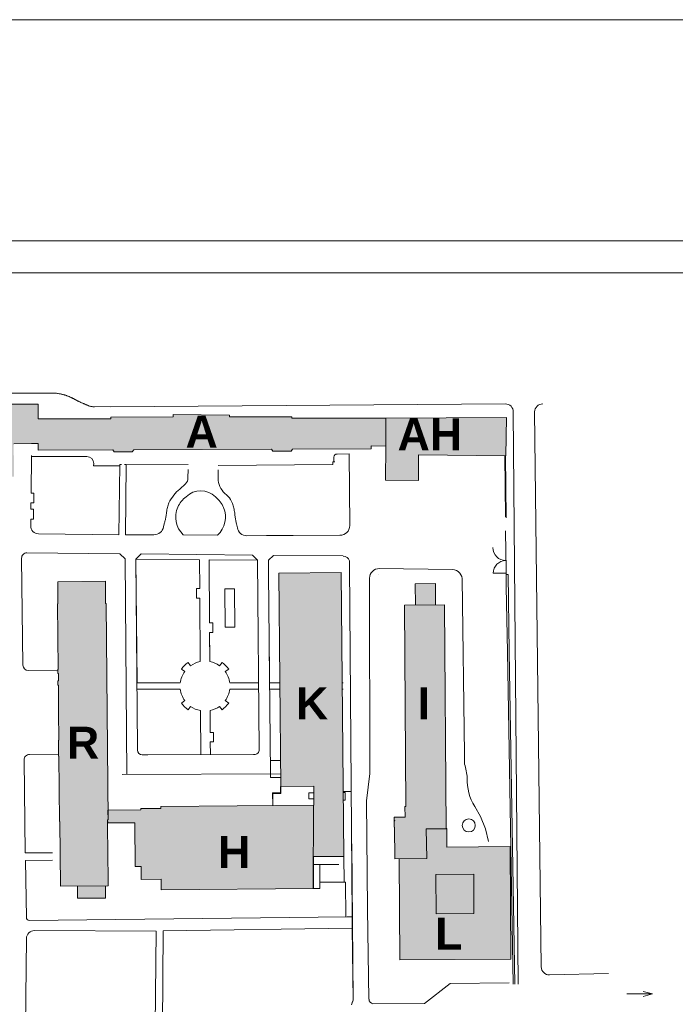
# Model space of a CAD drawing. Header units: metres. Extents: x -15 to 143, y -45 to 47.
# Tile 17 of 41: x 50.76 to 54.86, y 28.93 to 35.09. Entities that reach past the tile are written whole.
import ezdxf

# ---------------------------------------------------------------- set-up
doc = ezdxf.new("R2010")
doc.units = ezdxf.units.M
doc.header["$LTSCALE"] = 0.0125
doc.linetypes.add('STRICHLINIE2', pattern=[0.375, 0.25, -0.125])
doc.layers.add('A_VDK__6', color=4, linetype='STRICHLINIE2')
doc.layers.add('X_YYY_STF__8', color=7, linetype='Continuous')
doc.layers.add('LP_Ü_PLAN', color=7, linetype='Continuous', lineweight=0)
doc.styles.add('HausBez', font='arialbd.ttf')

# ---------------------------------------------------------------- blocks, each defined once
blk = doc.blocks.new('Ü_Plan_F')
at = {"layer": 'LP_Ü_PLAN', "lineweight": 0}
h = blk.add_hatch(color=9, dxfattribs=at)
h.dxf.hatch_style = 1
h.paths.add_polyline_path([(2.1492, 7.2111), (2.1481, 7.1003), (1.4711, 7.1017), (1.471, 7.0967), (1.434, 7.0968), (1.409, 7.0848), (1.4089, 7.0168), (1.4339, 7.0048), (1.4709, 7.0047), (1.4707, 6.9111), (1.8417, 6.911), (2.1036, 6.9104), (2.1036, 6.9164), (2.1553, 6.9163), (2.1556, 6.9166), (2.1557, 6.9692), (2.4848, 6.9708), (2.5238, 6.971), (2.7038, 6.9713), (2.7058, 6.4823), (2.8358, 6.4828), (2.8358, 6.4895), (2.8358, 6.4908), (2.9428, 6.4917), (2.9429, 6.4667), (2.9826, 6.4268), (3.1566, 6.4275), (3.1961, 6.4673), (3.196, 6.4928), (3.303, 6.4932), (3.303, 6.4847), (3.433, 6.4853), (3.431, 6.9663), (3.592, 6.9669), (3.5929, 6.7619), (3.8418, 6.7629), (3.841, 6.9679), (3.952, 6.9689), (3.9927, 6.9688), (3.9926, 6.928), (4.4592, 6.9295), (4.4682, 6.9175), (4.5812, 6.918), (4.5902, 6.93), (5.4502, 6.9335), (5.4592, 6.9216), (5.5722, 6.922), (5.5812, 6.9341), (6.0722, 6.9361), (6.0721, 6.9541), (6.1642, 6.9537), (6.1648, 7.1273), (5.577, 7.1272), (5.577, 7.1372), (5.187, 7.1362), (5.187, 7.1462), (4.836, 7.15), (4.836, 7.1354), (4.446, 7.1345), (4.446, 7.1245), (3.993, 7.1234), (3.9928, 7.2159), (3.7638, 7.2149), (3.7638, 7.2249), (3.5328, 7.2243), (3.5328, 7.2143), (3.3038, 7.2138), (3.304, 7.1358), (3.287, 7.1358), (3.2616, 7.1102), (3.2625, 6.7482), (3.2187, 6.7043), (3.1965, 6.7047), (3.1197, 6.7041), (3.1195, 6.7861), (3.0235, 6.7858), (3.0237, 6.7038), (2.9247, 6.7036), (2.8808, 6.7473), (2.8799, 7.1093), (2.8544, 7.1347), (2.8374, 7.1347), (2.8372, 7.2127), (2.6082, 7.2122), (2.6082, 7.2222), (2.3782, 7.2216), (2.3782, 7.2106)])
h = blk.add_hatch(color=9, dxfattribs=at)
h.dxf.hatch_style = 1
h.paths.add_polyline_path([(6.1652, 7.1273), (6.1648, 7.1269), (6.1642, 6.9537), (6.1619, 6.7413), (6.3673, 6.7391), (6.369, 6.8984), (6.9146, 6.8931), (6.9172, 7.133)])
h = blk.add_hatch(color=9, dxfattribs=at)
h.dxf.hatch_style = 1
h.paths.add_polyline_path([(5.8859, 6.1638), (5.4964, 6.1604), (5.5081, 4.8264), (5.7141, 4.8282), (5.7151, 4.7097), (5.7129, 4.7096), (5.7117, 4.39), (5.9019, 4.39)])
h = blk.add_hatch(color=9, dxfattribs=at)
h.dxf.hatch_style = 1
h.paths.add_polyline_path([(4.4305, 4.2071), (4.43, 4.2771), (4.4292, 4.3725), (4.4271, 4.6177), (4.4276, 4.6177), (4.4295, 4.6196), (4.429, 4.6788), (4.4179, 5.9707), (4.4145, 5.9706), (4.4134, 6.1086), (4.1164, 6.1062), (4.1163, 5.9682), (4.1135, 5.9682), (4.1186, 5.5588), (4.1181, 5.5588), (4.116, 5.5567), (4.1162, 5.5324), (4.1202, 5.5332), (4.1206, 5.486), (4.1166, 5.486), (4.1168, 5.46), (4.1194, 5.46), (4.1204, 5.3332), (4.1207, 5.295), (4.1222, 5.116), (4.1196, 5.116), (4.1204, 5.0156), (4.123, 5.0156), (4.1256, 4.6076), (4.129, 4.6076), (4.1324, 4.2046)])
h = blk.add_hatch(color=9, dxfattribs=at)
h.dxf.hatch_style = 1
h.paths.add_polyline_path([(6.3473, 6.0934), (6.3485, 5.9587), (6.2802, 5.9593), (6.2893, 4.7027), (6.2836, 4.7027), (6.2841, 4.6349), (6.2166, 4.6344), (6.217, 4.5718), (6.2186, 4.5718), (6.2201, 4.3756), (6.2471, 4.3758), (6.2516, 3.7438), (6.9458, 3.7488), (6.9407, 4.451), (6.5462, 4.4482), (6.5454, 4.5637), (6.5402, 4.5636), (6.5301, 5.9612), (6.4751, 5.9608), (6.4751, 6.0943)])
h = blk.add_hatch(dxfattribs=at)
h.set_pattern_fill('ANGLE', color=256)
h.set_pattern_definition([(0, (-23.2865, -4.218), (0, 6.985), [5.08, -1.905]), (90, (-23.2865, -4.218), (-6.985, 4e-16), [5.08, -1.905])])
h.paths.add_polyline_path([(5.7129, 4.7096), (4.759, 4.7016), (4.759, 4.6893), (4.636, 4.6884), (4.6352, 4.6876), (4.6352, 4.6805), (4.429, 4.6788), (4.4295, 4.6177), (4.4295, 4.5988), (4.5963, 4.6002), (4.5986, 4.3262), (4.6356, 4.3265), (4.6363, 4.2465), (4.7613, 4.2476), (4.7618, 4.1816), (5.711, 4.1896)])
h = blk.add_hatch(color=9, dxfattribs=at)
h.dxf.hatch_style = 1
h.paths.add_polyline_path([(5.711, 4.1896), (5.7129, 4.7096), (4.759, 4.7016), (4.759, 4.6893), (4.636, 4.6884), (4.6352, 4.6876), (4.6352, 4.6805), (4.429, 4.6788), (4.4295, 4.6177), (4.4295, 4.5988), (4.5963, 4.6002), (4.5986, 4.3262), (4.6356, 4.3265), (4.6363, 4.2465), (4.7613, 4.2476), (4.7618, 4.1816)])
h = blk.add_hatch(color=9, dxfattribs=at)
h.dxf.hatch_style = 1
h.paths.add_polyline_path([(4.2394, 4.2055), (4.2394, 4.1297), (4.4142, 4.1296), (4.4142, 4.207)])
at = {"layer": 'LP_Ü_PLAN', "color": 253, "lineweight": 0}
for p, q in [((4.0963, 7.2848), (1.4027, 7.2751)), ((4.0963, 7.2848), (4.1023, 7.284)), ((4.1023, 7.284), (4.108, 7.2833)), ((4.108, 7.2833), (4.1135, 7.2825)), ((4.1135, 7.2825), (4.1187, 7.2817)), ((4.1187, 7.2817), (4.1237, 7.2809)), ((4.1237, 7.2809), (4.1285, 7.2801)), ((4.1285, 7.2801), (4.133, 7.2793)), ((4.133, 7.2793), (4.1372, 7.2785)), ((4.1372, 7.2785), (4.1412, 7.2777)), ((4.1412, 7.2777), (4.145, 7.2768)), ((4.145, 7.2768), (4.1485, 7.276)), ((4.1485, 7.276), (4.1543, 7.2744)), ((4.1543, 7.2744), (4.1573, 7.2735)), ((4.1573, 7.2735), (4.1603, 7.2726)), ((4.1603, 7.2726), (4.1632, 7.2716)), ((4.1632, 7.2716), (4.1662, 7.2706)), ((4.1662, 7.2706), (4.1692, 7.2695)), ((4.1692, 7.2695), (4.1722, 7.2684)), ((4.1722, 7.2684), (4.1752, 7.2673)), ((4.1752, 7.2673), (4.1782, 7.2661)), ((4.1782, 7.2661), (4.1812, 7.2649)), ((4.1812, 7.2649), (4.1842, 7.2636)), ((4.1842, 7.2636), (4.1872, 7.2623)), ((4.1872, 7.2623), (4.1927, 7.2599)), ((4.1927, 7.2599), (4.1958, 7.2585)), ((4.1958, 7.2585), (4.1988, 7.2571)), ((4.1988, 7.2571), (4.2017, 7.2556)), ((4.2017, 7.2556), (4.2047, 7.2542)), ((4.2047, 7.2542), (4.2076, 7.2528)), ((4.2076, 7.2528), (4.2106, 7.2513)), ((4.2106, 7.2513), (4.2135, 7.2498)), ((4.2135, 7.2498), (4.2164, 7.2483)), ((4.2164, 7.2483), (4.2192, 7.2469)), ((4.2192, 7.2469), (4.2221, 7.2453)), ((4.2221, 7.2453), (4.2249, 7.2438)), ((4.2249, 7.2438), (4.23, 7.241)), ((4.23, 7.241), (4.2328, 7.2394)), ((4.2328, 7.2394), (4.2356, 7.2379)), ((4.2356, 7.2379), (4.2385, 7.2364)), ((4.2385, 7.2364), (4.2415, 7.2349)), ((4.2415, 7.2349), (4.2445, 7.2334)), ((4.2445, 7.2334), (4.2475, 7.2319)), ((4.2475, 7.2319), (4.2506, 7.2304)), ((4.2506, 7.2304), (4.2537, 7.229)), ((4.2537, 7.229), (4.2569, 7.2275)), ((4.2569, 7.2275), (4.2601, 7.2261)), ((4.2601, 7.2261), (4.2633, 7.2247)), ((4.2633, 7.2247), (4.2694, 7.2221)), ((4.2694, 7.2221), (4.2728, 7.2207)), ((4.2728, 7.2207), (4.276, 7.2194)), ((4.276, 7.2194), (4.2792, 7.2181)), ((4.2792, 7.2181), (4.2822, 7.2168)), ((4.2822, 7.2168), (4.2852, 7.2155)), ((4.2852, 7.2155), (4.2881, 7.2143)), ((4.2881, 7.2143), (4.2909, 7.213)), ((4.2909, 7.213), (4.2937, 7.2119)), ((4.2937, 7.2119), (4.2963, 7.2107)), ((4.2963, 7.2107), (4.2989, 7.2096)), ((4.2989, 7.2096), (4.3013, 7.2085)), ((4.3013, 7.2085), (4.3057, 7.2065)), ((4.3057, 7.2065), (4.308, 7.2055)), ((4.308, 7.2055), (4.3104, 7.2046)), ((4.3104, 7.2046), (4.313, 7.2037)), ((4.313, 7.2037), (4.3157, 7.2029)), ((4.3157, 7.2029), (4.3184, 7.2021)), ((4.3184, 7.2021), (4.3213, 7.2014)), ((4.3213, 7.2014), (4.3243, 7.2008)), ((4.3243, 7.2008), (4.3275, 7.2003)), ((4.3275, 7.2003), (4.3307, 7.1998)), ((4.3307, 7.1998), (4.4457, 7.1985)), ((4.3307, 7.1998), (4.334, 7.1994)), ((4.334, 7.1994), (4.3375, 7.199)), ((4.3375, 7.199), (4.3441, 7.1985)), ((6.9106, 7.217), (4.4457, 7.1991)), ((6.9602, 7.1666), (6.9915, 3.5916)), ((7.0934, 7.1673), (7.1352, 3.6997)), ((3.9489, 6.6594), (3.9518, 6.8949)), ((5.9359, 6.9041), (5.8583, 6.9038)), ((5.9359, 6.9041), (5.9388, 6.4563)), ((6.9109, 6.5121), (6.9078, 6.8927)), ((6.9156, 6.5045), (6.9123, 6.8926)), ((4.2965, 6.8889), (3.9517, 6.8889)), ((4.3399, 6.8445), (4.3398, 6.8297)), ((4.3398, 6.8297), (4.5039, 6.8303)), ((4.504, 6.8363), (4.4977, 6.3986)), ((4.5133, 6.8383), (4.504, 6.8384)), ((4.504, 6.8384), (4.504, 6.8363)), ((4.5333, 6.8382), (4.5434, 6.8381)), ((4.5434, 6.8369), (4.5387, 6.3989)), ((4.5434, 6.8381), (4.5434, 6.8369)), ((4.5434, 6.8369), (4.9296, 6.8379)), ((5.8335, 6.8376), (5.1176, 6.8328)), ((5.8335, 6.8376), (5.8337, 6.8559)), ((5.8337, 6.8559), (5.8397, 6.8558)), ((5.8397, 6.8558), (5.84, 6.8841)), ((5.8397, 6.8558), (5.8455, 6.8558)), ((4.9293, 6.8065), (4.9288, 6.7555)), ((5.1173, 6.8054), (5.1166, 6.739)), ((4.8787, 6.6852), (4.9127, 6.7181)), ((3.9489, 6.6594), (3.9659, 6.6592)), ((3.9659, 6.6592), (3.9652, 6.5982)), ((3.9477, 6.5588), (3.9482, 6.5984)), ((3.9652, 6.5982), (3.9482, 6.5984)), ((4.8024, 6.5777), (4.8045, 6.5849)), ((4.8045, 6.5849), (4.807, 6.592)), ((4.807, 6.592), (4.8099, 6.599)), ((5.2026, 6.6035), (5.2004, 6.6078)), ((5.2047, 6.5991), (5.2026, 6.6035)), ((5.2067, 6.5947), (5.2047, 6.5991)), ((5.2093, 6.5877), (5.2067, 6.5947)), ((5.2117, 6.5806), (5.2093, 6.5877)), ((3.9477, 6.5588), (3.9648, 6.5586)), ((3.9648, 6.5586), (3.9642, 6.4976)), ((4.7915, 6.5172), (4.7927, 6.5249)), ((4.7927, 6.5249), (4.7938, 6.5325)), ((4.7938, 6.5325), (4.795, 6.5402)), ((4.795, 6.5402), (4.7962, 6.5478)), ((4.7962, 6.5478), (4.7974, 6.5554)), ((4.7974, 6.5554), (4.7989, 6.5629)), ((4.7989, 6.5629), (4.8005, 6.5703)), ((4.8005, 6.5703), (4.8024, 6.5777)), ((5.2137, 6.5733), (5.2117, 6.5806)), ((5.2154, 6.5659), (5.2137, 6.5733)), ((5.2168, 6.5584), (5.2154, 6.5659)), ((5.2181, 6.5509), (5.2168, 6.5584)), ((5.2193, 6.5432), (5.2181, 6.5509)), ((5.2203, 6.5356), (5.2193, 6.5432)), ((5.2213, 6.5279), (5.2203, 6.5356)), ((5.2222, 6.5203), (5.2213, 6.5279)), ((3.9465, 6.4562), (3.947, 6.4978)), ((3.9642, 6.4976), (3.947, 6.4978)), ((4.7761, 6.448), (4.7807, 6.4677)), ((4.7807, 6.4677), (4.7823, 6.4731)), ((4.7823, 6.4731), (4.7837, 6.4785)), ((4.7837, 6.4785), (4.7851, 6.4839)), ((4.7851, 6.4839), (4.7864, 6.4894)), ((4.7864, 6.4894), (4.7875, 6.4949)), ((4.7875, 6.4949), (4.7886, 6.5004)), ((4.7886, 6.5004), (4.7897, 6.506)), ((4.7897, 6.506), (4.7906, 6.5116)), ((4.7906, 6.5116), (4.7915, 6.5172)), ((5.2232, 6.5126), (5.2222, 6.5203)), ((5.224, 6.507), (5.2232, 6.5126)), ((5.2248, 6.5013), (5.224, 6.507)), ((5.2257, 6.4958), (5.2248, 6.5013)), ((5.2267, 6.4902), (5.2257, 6.4958)), ((5.2278, 6.4847), (5.2267, 6.4902)), ((5.2289, 6.4791), (5.2278, 6.4847)), ((5.2302, 6.4737), (5.2289, 6.4791)), ((5.2315, 6.4682), (5.2302, 6.4737)), ((5.2372, 6.4431), (5.2315, 6.4682)), ((4.4977, 6.3986), (3.9959, 6.4056)), ((4.7157, 6.3998), (4.5387, 6.3989)), ((4.8994, 6.3994), (5.1128, 6.3971)), ((6.9128, 6.2919), (6.9122, 6.425)), ((5.8778, 6.3966), (5.2965, 6.3935)), ((5.4192, 6.3946), (5.2965, 6.3935)), ((5.4192, 6.3946), (5.8799, 6.3966)), ((3.9229, 6.2868), (4.5032, 6.281)), ((4.5361, 6.2481), (4.5032, 6.281)), ((4.6041, 6.2473), (4.6362, 6.2794)), ((4.6362, 6.2794), (5.3325, 6.2717)), ((6.9147, 6.1902), (6.9128, 6.2919)), ((3.8981, 5.5844), (3.8898, 6.2534)), ((4.5478, 4.9011), (4.5361, 6.2481)), ((4.6041, 6.2473), (4.6144, 5.0673)), ((4.6041, 6.2471), (5.0011, 6.2436)), ((4.6041, 6.2471), (4.6108, 5.4751)), ((5.0011, 6.2436), (5.0026, 6.0636)), ((5.0631, 5.8496), (5.0611, 6.2431)), ((5.0611, 6.2431), (5.3637, 6.2404)), ((5.3637, 6.2404), (5.3325, 6.2717)), ((5.3637, 6.2404), (5.3736, 5.0571)), ((5.4317, 6.2398), (5.4624, 6.2705)), ((5.4324, 6.1604), (5.4317, 6.2398)), ((5.4624, 6.2705), (5.8969, 6.2668)), ((5.9382, 6.2093), (5.938, 6.2362)), ((5.4324, 6.1604), (5.4434, 4.9059)), ((5.9382, 6.2093), (5.9546, 4.0118)), ((6.1192, 6.1529), (6.1193, 6.1529)), ((6.1192, 6.1529), (6.1192, 6.1529)), ((6.1234, 6.188), (6.5812, 6.1833)), ((6.9126, 6.1589), (6.8348, 6.1589)), ((6.9126, 6.1589), (6.9148, 6.1589)), ((6.915, 6.0734), (6.9147, 6.1902)), ((6.915, 6.0734), (6.9147, 6.1902)), ((6.9148, 6.1502), (6.9147, 6.1902)), ((6.0627, 6.0873), (6.0628, 6.1282)), ((6.6406, 6.1241), (6.6553, 5.0279)), ((6.9148, 6.1502), (6.9291, 6.1503)), ((6.9338, 5.668), (6.9291, 6.1503)), ((5.0026, 6.0636), (4.9826, 6.0636)), ((4.9826, 6.0636), (4.9826, 6.0036)), ((5.1595, 6.0622), (5.2195, 6.0617)), ((5.1616, 5.8217), (5.1595, 6.0622)), ((5.2195, 6.0617), (5.2216, 5.8217)), ((6.0636, 4.9086), (6.0627, 6.0873)), ((6.9238, 5.6681), (6.915, 6.0734)), ((4.4157, 5.9706), (4.4168, 5.9707)), ((4.9826, 6.0036), (5.0023, 6.0037)), ((5.0044, 5.607), (5.0023, 6.0037)), ((5.0834, 5.8498), (5.0631, 5.8496)), ((5.0834, 5.7898), (5.0834, 5.8498)), ((5.0644, 5.6073), (5.0634, 5.7898)), ((5.0642, 5.6338), (5.0634, 5.7898)), ((5.0634, 5.7898), (5.0834, 5.7898)), ((5.2216, 5.8217), (5.1616, 5.8217)), ((5.4359, 5.7604), (5.4385, 5.4604)), ((6.9593, 3.591), (6.9238, 5.6681)), ((6.9693, 3.5912), (6.9338, 5.668)), ((4.9443, 5.5809), (4.9291, 5.602)), ((5.1261, 5.5809), (5.1412, 5.602)), ((4.116, 5.5497), (3.9309, 5.5518)), ((4.108, 5.5498), (3.9315, 5.5518)), ((4.1168, 5.5588), (4.1175, 5.5588)), ((4.9084, 5.545), (4.8873, 5.5601)), ((5.162, 5.545), (5.1831, 5.5601)), ((4.8805, 5.4741), (4.6108, 5.4741)), ((4.8805, 5.4341), (4.6112, 5.4341)), ((4.6112, 5.4341), (4.6412, 5.4341)), ((5.1899, 5.4741), (5.3701, 5.4741)), ((5.1899, 5.4341), (5.3705, 5.4341)), ((5.3705, 5.4341), (5.3383, 5.4341)), ((5.3705, 5.4341), (5.3408, 5.4341)), ((5.4384, 5.4742), (5.5024, 5.4742)), ((5.4388, 5.4341), (5.5028, 5.4341)), ((5.8921, 5.4746), (5.8984, 5.4746)), ((5.8925, 5.4341), (5.8987, 5.4341)), ((4.9084, 5.3632), (4.8873, 5.348)), ((5.162, 5.3632), (5.1831, 5.348)), ((4.9443, 5.3273), (4.9291, 5.3062)), ((5.0065, 5.3007), (5.0089, 5.0249)), ((5.0665, 5.3013), (5.0677, 5.1648)), ((5.1261, 5.3273), (5.1412, 5.3062)), ((5.0878, 5.1651), (5.0677, 5.1648)), ((5.0882, 5.1051), (5.0878, 5.1651)), ((4.6144, 5.0673), (4.6142, 5.0524)), ((5.0682, 5.1051), (5.0689, 5.0251)), ((5.0689, 5.0251), (5.0682, 5.1051)), ((5.0682, 5.1051), (5.0882, 5.1051)), ((3.9128, 4.4118), (3.9055, 4.9932)), ((4.1204, 5.0251), (3.9387, 5.0266)), ((4.1209, 5.0156), (4.1215, 5.0156)), ((4.6789, 5.0238), (4.6433, 5.0237)), ((5.3389, 5.0261), (4.6789, 5.0238)), ((5.3389, 5.0261), (5.3446, 5.0261)), ((5.4434, 4.9899), (5.4426, 4.9899)), ((5.4434, 4.9899), (5.5066, 4.9896)), ((6.6561, 4.9671), (6.6553, 5.0279)), ((5.5074, 4.9064), (4.5188, 4.9009)), ((5.4434, 4.9061), (5.4434, 4.883)), ((5.4434, 4.883), (5.5076, 4.883)), ((6.0439, 4.737), (6.0636, 4.9086)), ((5.5058, 4.7864), (5.5057, 4.8264)), ((5.5081, 4.8264), (5.5057, 4.8264)), ((5.5081, 4.8264), (5.5081, 4.7839)), ((5.4577, 4.7075), (5.4573, 4.7864)), ((5.4573, 4.7864), (5.5058, 4.7864)), ((5.5081, 4.7839), (5.4595, 4.7839)), ((5.4595, 4.7839), (5.4595, 4.7075)), ((5.6843, 4.7494), (5.6843, 4.7873)), ((5.6843, 4.7873), (5.7144, 4.7873)), ((5.7147, 4.7494), (5.6843, 4.7494)), ((5.7151, 4.71), (5.7147, 4.7494)), ((5.9487, 4.7951), (5.8982, 4.7949)), ((5.9113, 4.7898), (5.8983, 4.7898)), ((5.8983, 4.7898), (5.9113, 4.7898)), ((5.9113, 4.7422), (5.8987, 4.7422)), ((5.9113, 4.7891), (5.9113, 4.7898)), ((5.9113, 4.7891), (5.9113, 4.7422)), ((6.0495, 4.0613), (6.0439, 4.737)), ((4.6352, 4.6805), (4.6352, 4.6885)), ((5.4595, 4.7075), (5.4595, 4.7075)), ((5.7129, 4.7096), (5.711, 4.1896)), ((6.7551, 4.6385), (6.72, 4.7023)), ((6.7863, 4.5619), (6.7551, 4.6385)), ((6.8046, 4.4829), (6.7863, 4.5619)), ((5.9595, 3.4911), (5.9512, 4.4681)), ((4.082, 4.4125), (3.9128, 4.4118)), ((5.9019, 4.39), (5.9033, 4.2299)), ((4.0825, 4.3655), (3.9134, 4.3648)), ((3.9194, 4.0082), (3.9134, 4.3648)), ((5.8699, 4.34), (5.7115, 4.34)), ((5.7515, 4.34), (5.7515, 4.19)), ((5.711, 4.1896), (5.7515, 4.19)), ((5.7515, 4.23), (5.9114, 4.2299)), ((5.9138, 4.0114), (5.9114, 4.2299)), ((6.0495, 4.0613), (6.0591, 3.4978)), ((3.9375, 3.9905), (5.922, 4.0115)), ((5.922, 4.0115), (5.9546, 4.0118)), ((5.9545, 3.9425), (5.9546, 4.0118)), ((4.7739, 3.9242), (5.9545, 3.9425)), ((5.9595, 3.4911), (5.9545, 3.9425)), ((3.9202, 3.8771), (3.9132, 3.2396)), ((3.9704, 3.9265), (4.7294, 3.9227)), ((4.7294, 3.9227), (4.722, 3.237)), ((4.7739, 3.9242), (4.7684, 3.2372)), ((7.1863, 3.6493), (7.5537, 3.658)), ((6.4047, 3.4719), (6.5669, 3.5964)), ((6.5669, 3.5964), (6.9347, 3.6011)), ((7.8296, 3.531), (7.6696, 3.531)), ((7.8296, 3.531), (7.7716, 3.5466)), ((7.8296, 3.531), (7.7716, 3.5155)), ((5.9492, 3.4624), (5.9595, 3.4911)), ((5.9543, 3.4767), (5.9595, 3.4911)), ((6.0839, 3.4694), (6.4047, 3.4719))]:
    blk.add_line(p, q, dxfattribs=at)
at = {"layer": 'LP_Ü_PLAN', "color": 250, "lineweight": 0}
for p, q in [((3.9928, 7.2159), (3.7638, 7.2149)), ((3.993, 7.1234), (3.9928, 7.2159)), ((5.187, 7.1462), (4.836, 7.15)), ((4.836, 7.15), (4.836, 7.1354)), ((5.187, 7.1362), (5.187, 7.1462)), ((5.577, 7.1372), (5.187, 7.1362)), ((5.577, 7.1272), (5.577, 7.1372)), ((4.446, 7.1245), (3.993, 7.1234)), ((4.836, 7.1354), (4.446, 7.1345)), ((4.446, 7.1345), (4.446, 7.1245)), ((6.1648, 7.1273), (5.577, 7.1272)), ((6.1642, 6.9537), (6.1648, 7.1273)), ((6.9172, 7.133), (6.1648, 7.1273)), ((6.1648, 7.1269), (6.1652, 7.1273)), ((6.9146, 6.8931), (6.9172, 7.133)), ((3.841, 6.9679), (3.952, 6.9689)), ((3.952, 6.9689), (3.9927, 6.9688)), ((3.9927, 6.9688), (3.9926, 6.928)), ((6.0722, 6.9361), (6.0721, 6.9541)), ((6.0721, 6.9541), (6.1642, 6.9537)), ((6.0722, 6.9361), (6.0721, 6.9541)), ((6.1642, 6.9537), (6.1619, 6.7413)), ((3.9926, 6.928), (4.4592, 6.9295)), ((4.4592, 6.9295), (4.4682, 6.9175)), ((4.4682, 6.9175), (4.5812, 6.918)), ((4.5806, 6.918), (4.5828, 6.9201)), ((4.5812, 6.918), (4.5902, 6.93)), ((4.5902, 6.93), (5.4502, 6.9335)), ((5.4502, 6.9335), (5.4592, 6.9216)), ((5.4592, 6.9216), (5.5722, 6.922)), ((5.5722, 6.922), (5.5812, 6.9341)), ((5.5812, 6.9341), (6.0722, 6.9361)), ((5.5812, 6.9341), (6.0722, 6.9361)), ((6.3673, 6.7391), (6.369, 6.8984)), ((6.369, 6.8984), (6.9146, 6.8931)), ((6.1619, 6.7413), (6.3673, 6.7391)), ((5.8859, 6.1638), (5.4964, 6.1604)), ((5.4964, 6.1604), (5.5081, 4.8264)), ((5.9019, 4.39), (5.8859, 6.1639)), ((4.1163, 5.9682), (4.1164, 6.1062)), ((4.1164, 6.1062), (4.4134, 6.1086)), ((4.4134, 6.1086), (4.4145, 5.9706)), ((6.3473, 6.0934), (6.4751, 6.0943)), ((6.3485, 5.9598), (6.3473, 6.0934)), ((6.4751, 6.0943), (6.4751, 5.9608)), ((4.1186, 5.5588), (4.1135, 5.9682)), ((4.1135, 5.9682), (4.1163, 5.9682)), ((4.4145, 5.9706), (4.4179, 5.9707)), ((4.4179, 5.9707), (4.4295, 4.6177)), ((6.5301, 5.9612), (6.2802, 5.9593)), ((6.2802, 5.9593), (6.2893, 4.7027)), ((6.5402, 4.5625), (6.5301, 5.9612)), ((4.1162, 5.5324), (4.116, 5.5588)), ((4.116, 5.5588), (4.1186, 5.5588)), ((4.116, 5.5567), (4.1181, 5.5588)), ((4.1202, 5.5332), (4.1162, 5.5324)), ((4.1168, 5.46), (4.1166, 5.486)), ((4.1166, 5.486), (4.1206, 5.486)), ((4.1206, 5.486), (4.1202, 5.5332)), ((4.1194, 5.46), (4.1168, 5.46)), ((4.1204, 5.3332), (4.1194, 5.46)), ((4.1207, 5.295), (4.1204, 5.3332)), ((4.1222, 5.116), (4.1207, 5.295)), ((4.1196, 5.116), (4.1222, 5.116)), ((4.1204, 5.0156), (4.1196, 5.116)), ((4.123, 5.0156), (4.1204, 5.0156)), ((4.1256, 4.6076), (4.123, 5.0156)), ((5.5081, 4.8264), (5.7141, 4.8282)), ((5.7141, 4.8282), (5.7151, 4.71)), ((4.429, 4.6788), (4.6352, 4.6805)), ((4.4295, 4.6177), (4.429, 4.6788)), ((4.759, 4.6893), (4.6352, 4.6884)), ((4.6352, 4.6876), (4.636, 4.6884)), ((4.6352, 4.6805), (4.6352, 4.6884)), ((4.759, 4.7016), (5.7129, 4.7096)), ((4.759, 4.7016), (4.759, 4.6893)), ((5.7129, 4.7096), (5.7151, 4.71)), ((6.2893, 4.7027), (6.2836, 4.7027)), ((6.2836, 4.7027), (6.2841, 4.6349)), ((4.4295, 4.6177), (4.4271, 4.6177)), ((4.4271, 4.6177), (4.4292, 4.3725)), ((4.4271, 4.6173), (4.4276, 4.6177)), ((4.4273, 4.5988), (4.4271, 4.6177)), ((4.4271, 4.6177), (4.4295, 4.6177)), ((4.4276, 4.6177), (4.4295, 4.6196)), ((6.2841, 4.6349), (6.2166, 4.6344)), ((6.2166, 4.6344), (6.217, 4.5718)), ((4.129, 4.6076), (4.1256, 4.6076)), ((4.1324, 4.2046), (4.129, 4.6076)), ((4.5963, 4.6002), (4.4273, 4.5988)), ((4.5986, 4.3262), (4.5963, 4.6002)), ((6.217, 4.5718), (6.2186, 4.5718)), ((6.2186, 4.5718), (6.2201, 4.3756)), ((6.4193, 4.377), (6.4162, 4.5627)), ((6.4162, 4.5627), (6.5402, 4.5625)), ((6.5402, 4.5636), (6.5454, 4.5637)), ((6.5454, 4.5637), (6.5462, 4.4482)), ((6.9407, 4.451), (6.5462, 4.4482)), ((6.9458, 3.7488), (6.9407, 4.451)), ((4.4292, 4.3725), (4.43, 4.2771)), ((5.7119, 4.39), (5.9019, 4.39)), ((5.7119, 4.39), (5.7119, 4.1896)), ((6.2201, 4.3756), (6.4193, 4.377)), ((6.2471, 4.3758), (6.2516, 3.7438)), ((4.6356, 4.3265), (4.5986, 4.3262)), ((4.6363, 4.2465), (4.6356, 4.3265)), ((4.43, 4.2771), (4.4305, 4.2071)), ((4.7613, 4.2476), (4.6363, 4.2465)), ((4.7618, 4.1816), (4.7613, 4.2476)), ((6.7128, 4.2787), (6.477, 4.277)), ((6.477, 4.277), (6.4788, 4.0302)), ((6.7146, 4.0327), (6.7128, 4.2787)), ((4.4305, 4.2071), (4.1324, 4.2046)), ((4.2394, 4.1297), (4.2394, 4.2055)), ((4.4142, 4.207), (4.4142, 4.1296)), ((5.7119, 4.1896), (4.7618, 4.1816)), ((4.4142, 4.1296), (4.2394, 4.1297)), ((6.4788, 4.0302), (6.7146, 4.0327)), ((6.2516, 3.7438), (6.9458, 3.7488))]:
    blk.add_line(p, q, dxfattribs=at)
at = {"layer": 'LP_Ü_PLAN', "color": 253, "lineweight": 0}
for centre, major_axis, start_param, end_param in [((6.9102, 7.167), (0.0354, 0.0354), 5.489453, 7.06065), ((7.1434, 7.1668), (0.0354, 0.0354), 0.774664, 2.347861), ((5.86, 6.8839), (0.0141, 0.0141), 0.788885, 2.345461), ((4.2959, 6.8449), (-0.0311, 0.0311), 3.916257, 5.487053), ((4.8865, 6.7515), (-0.03, 0.03), 3.020328, 4.020651), ((5.2621, 6.7629), (-0.1043, 0.1043), 0.948532, 1.668092), ((5.0307, 6.4933), (0.1731, 0.1731), 1.454989, 1.909766), ((5.0077, 6.5436), (-0.0925, 0.0925), 4.705779, 6.268328), ((5.1161, 6.5755), (0.0638, 0.0638), 5.863217, 6.450021), ((5.0307, 6.4933), (-0.13, 0.13), -0.115808, 0.33897), ((4.9836, 6.4938), (0.13, 0.13), 5.922748, 6.377526), ((5.0052, 6.5106), (0.1085, 0.1085), 1.939756, 3.166412), ((5.0095, 6.5105), (0.1085, 0.1085), 4.666102, 5.892758), ((3.9965, 6.4556), (0.0354, 0.0354), 2.345461, 3.916257), ((4.7179, 6.4589), (-0.0419, 0.0419), 2.319678, 3.741781), ((5.2956, 6.4527), (-0.0419, 0.0419), 0.94914, 2.371243), ((5.8784, 6.457), (0.0427, 0.0427), 3.916257, 5.487053), ((3.9228, 6.2538), (0.0233, 0.0233), 0.780761, 2.368669), ((6.9126, 6.3189), (-0.0566, 0.0566), 0.785398, 2.370244), ((5.8969, 6.2239), (0.0303, 0.0303), 5.788271, 7.068583), ((6.9148, 6.1589), (0.0566, 0.0566), 0.797931, 2.356194), ((6.1226, 6.1282), (-0.0423, 0.0423), -0.799311, 0.785398), ((6.5756, 6.1182), (-0.0462, 0.0462), 3.836433, 5.410241), ((5.0352, 5.4541), (-0.1287, 0.1287), -0.163366, 0.163366), ((5.0352, 5.4541), (-0.1103, 0.1103), -0.586652, -0.163366), ((5.0352, 5.4541), (-0.1103, 0.1103), -1.40743, -0.973673), ((5.0352, 5.4541), (0.1287, 0.1287), 6.119819, 6.446551), ((3.9311, 5.5848), (-0.0233, 0.0233), 0.797879, 2.349649), ((5.0352, 5.4541), (0.1103, 0.1103), 1.734162, 2.227636), ((5.0352, 5.4541), (-0.1103, 0.1103), 4.05555, 4.549023), ((5.0352, 5.4541), (-0.1103, 0.1103), 0.913957, 1.40743), ((5.0352, 5.4541), (0.1103, 0.1103), 4.875755, 5.369228), ((5.0352, 5.4541), (0.1287, 0.1287), 2.978227, 3.304959), ((5.0352, 5.4541), (0.1103, 0.1103), 3.304959, 3.742212), ((5.0352, 5.4541), (0.1103, 0.1103), 4.129223, 4.549023), ((5.0352, 5.4541), (-0.1287, 0.1287), 2.978227, 3.304959), ((4.6442, 5.0537), (-0.0212, 0.0212), 0.78305, 2.326967), ((5.3429, 5.0568), (-0.0217, 0.0217), 2.316963, 3.936884), ((3.9385, 4.9936), (0.0233, 0.0233), 0.778852, 2.368675), ((6.1806, 4.8325), (0.3495, 0.3495), 5.593077, 5.773733), ((6.9802, 4.8669), (-0.2177, 0.2177), 0.74463, 1.349335), ((6.6824, 4.5837), (0.0288, 0.0288), 5.497787, 11.780972), ((3.9374, 4.0085), (-0.0127, 0.0127), 0.802234, 2.364739), ((3.9702, 3.8765), (-0.0354, 0.0354), -0.790292, 0.77436), ((7.1852, 3.6993), (0.0354, 0.0354), 2.347861, 3.948258), ((6.0863, 3.4965), (-0.0192, 0.0192), 0.7375, 2.266837)]:
    blk.add_ellipse(centre, major_axis=major_axis, ratio=1, start_param=start_param, end_param=end_param, dxfattribs=at)
at = {"layer": 'LP_Ü_PLAN', "lineweight": 0}
blk.add_ellipse((6.219, 4.6132), major_axis=(-0.00141, 0.00141), ratio=1, start_param=3.926991, end_param=10.210176, dxfattribs=at)
at = {"layer": 'LP_Ü_PLAN', "color": 7, "lineweight": 0, "style": 'HausBez'}
for s, p in [('A', (4.9136, 6.9436)), ('AH', (6.2375, 6.9264)), ('K', (5.6026, 5.2453)), ('I', (6.3632, 5.2453)), ('R', (4.1729, 5.0002)), ('H', (5.1163, 4.3175)), ('L', (6.472, 3.8075))]:
    blk.add_text(s, height=0.2, dxfattribs=at).set_placement(p)

msp = doc.modelspace()

# ---------------------------------------------------------------- linework, layer by layer
at = {"layer": 'X_YYY_STF__8', "lineweight": 0, "ltscale": 0.2}
for p, q in [((42.6874, 35.0851), (59.6841, 35.0851)), ((42.6874, 35.0851), (59.6841, 35.0851)), ((42.6874, 33.7045), (59.6841, 33.7045))]:
    msp.add_line(p, q, dxfattribs=at)
at = {"layer": 'X_YYY_STF__8', "lineweight": 0}
msp.add_line((42.6874, 33.5045), (59.6842, 33.5045), dxfattribs=at)

# ---------------------------------------------------------------- block references
at = {"layer": 'A_VDK__6', "linetype": 'Continuous'}
msp.add_blockref('Ü_Plan_F', (46.8862, 25.4677), dxfattribs=at)

doc.saveas('drawing.dxf')
